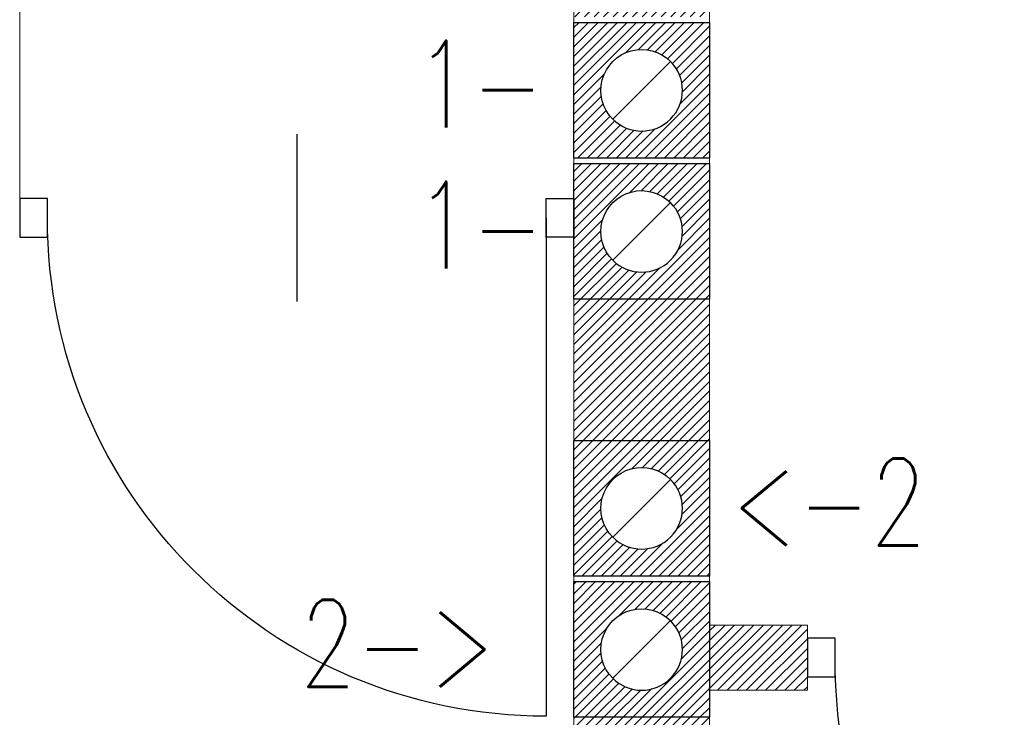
# Model space of a CAD drawing. Header units: inches. Extents: x 27484 to 71626, y -45113 to 39.
# Tile 243 of 256: x 34440 to 34622, y -23141 to -23012. Entities that reach past the tile are written whole.
import ezdxf
from ezdxf.enums import TextEntityAlignment as Align

# ---------------------------------------------------------------- set-up
doc = ezdxf.new("R2010")
doc.units = ezdxf.units.IN
doc.header["$LTSCALE"] = 50
doc.header["$MEASUREMENT"] = 0
for name, color, linetype, lineweight in [('A-SCIANY', 5, 'Continuous', 18), ('A-SLUSARKA', 4, 'Continuous', 13), ('A-ść. istn.', 8, 'Continuous', 0), ('R-MET-DRZ', 7, 'Continuous', 15)]:
    doc.layers.add(name, color=color, linetype=linetype, lineweight=lineweight)
for name, color, linetype in [('B-IWE', 2, 'Continuous'), ('B-IWE-KAN', 7, 'Continuous'), ('koncepcja', 6, 'Continuous'), ('R-MET-IWE', 2, 'Continuous'), ('rz_wentylacja', 10, 'Continuous'), ('S-DRZ-', 7, 'Continuous'), ('S-DRZ-O', 7, 'Continuous'), ('S-DRZ-SKRZYD', 5, 'Continuous'), ('S-DRZ-WEGAR', 7, 'Continuous')]:
    doc.layers.add(name, color=color, linetype=linetype)
doc.styles.get("Standard").update_dxf_attribs({"font": 'romans.shx'})
pattern_1 = [(45, (31560.1443, -34930.5661), (-0.88388348, 0.88388348), [])]

# ---------------------------------------------------------------- blocks, each defined once
blk = doc.blocks.new('IWE0W')
at = {"layer": 'B-IWE-KAN'}
blk.add_lwpolyline([(0.854, 0.854, -1), (0.146, 0.146), (0.854, 0.854, 1), (0.146, 0.146)], format="xyb", dxfattribs=at)
blk = doc.blocks.new('IWE0W011')
at = {"layer": 'B-IWE'}
blk.add_lwpolyline([(0, 0), (25, 0), (25, 25), (0, 25), (0, 0)], dxfattribs=at)
at = {"xscale": 15, "yscale": 15, "zscale": 15}
blk.add_blockref('IWE0W', (5, 5), dxfattribs=at)
at = {"layer": 'R-MET-IWE', "width": 0.75}
blk.add_attdef('NR', text='', height=9.5, dxfattribs=at).set_placement((12.5, 37), align=Align.MIDDLE)
blk = doc.blocks.new('A$C0BC40F88')
at = {"layer": 'S-DRZ-'}
blk.add_arc((5.1, 101.8), 101.8, 270, 0, dxfattribs=at)
at = {"layer": 'S-DRZ-O'}
blk.add_line((56, 117.22), (56, 86.38), dxfattribs=at)
at = {"layer": 'S-DRZ-SKRZYD'}
blk.add_line((5.1, 101.8), (5.1, 0), dxfattribs=at)
at = {"layer": 'S-DRZ-WEGAR'}
for points in [[(0, 98.23), (5.1, 98.23), (5.1, 105.37), (0, 105.37)], [(106.9, 105.37), (112, 105.37), (112, 98.23), (106.9, 98.23)]]:
    blk.add_lwpolyline(points, close=True, dxfattribs=at)
blk = doc.blocks.new('D90-L-DL')
at = {"layer": 'S-DRZ-'}
blk.add_arc((-45, 0), 90, 270, 0, dxfattribs=at)
at = {"layer": 'S-DRZ-O'}
blk.add_line((0, 15.12), (0, -15.12), dxfattribs=at)
at = {"layer": 'S-DRZ-SKRZYD'}
blk.add_line((-45, 0), (-45, -90), dxfattribs=at)
at = {"layer": 'S-DRZ-WEGAR'}
for points in [[(-50, -3.5), (-45, -3.5), (-45, 3.5), (-50, 3.5)], [(45, 3.5), (50, 3.5), (50, -3.5), (45, -3.5)]]:
    blk.add_lwpolyline(points, close=True, dxfattribs=at)
blk = doc.blocks.new('A$C07123322')
at = {"layer": 'A-SLUSARKA', "xscale": 1.020000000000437, "yscale": 1.020000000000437, "zscale": 1.020000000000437, "rotation": 270}
blk.add_blockref('D90-L-DL', (40.58, -45.9), dxfattribs=at)

msp = doc.modelspace()

# ---------------------------------------------------------------- hatches: boundary and pattern name
at = {"layer": 'A-ść. istn.', "ltscale": 0.1}
h = msp.add_hatch(dxfattribs=at)
h.set_pattern_fill('ANSI31', color=256, scale=10)
h.set_pattern_definition(pattern_1)
h.paths.add_polyline_path([(34554.98246, -22934.96968), (34542.48246, -22934.96968), (34542.48246, -22986.96968), (34554.98246, -22986.96968)])
h.paths.add_polyline_path([(34567.48246, -22934.96968), (34554.98246, -22934.96968), (34554.98246, -22986.96968), (34567.48246, -22986.96968)])
h.paths.add_polyline_path([(34554.98246, -23063.96968), (34542.48246, -23063.96968), (34542.48246, -23089.96968), (34554.98246, -23089.96968)])
h.paths.add_polyline_path([(34567.48246, -23063.96968), (34554.98246, -23063.96968), (34554.98246, -23089.96968), (34567.48246, -23089.96968)])
h.paths.add_polyline_path([(34554.98246, -23089.96968), (34542.48246, -23089.96968), (34542.48246, -23114.96968), (34554.98246, -23114.96968), (34554.98246, -23109.96968, -0.198912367), (34549.67916, -23107.77298, -0.668178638), (34554.98246, -23094.96968)])
h.paths.add_polyline_path([(34567.48246, -23089.96968), (34554.98246, -23089.96968), (34554.98246, -23094.96968, -0.198912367), (34560.28576, -23097.16638, -0.668178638), (34554.98246, -23109.96968), (34554.98246, -23114.96968), (34567.48246, -23114.96968)])
h.paths.add_polyline_path([(34567.48246, -23115.96968), (34554.98246, -23115.96968), (34554.98246, -23120.96968, -0.198912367), (34560.28576, -23123.16638, -0.668178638), (34554.98246, -23135.96968), (34554.98246, -23140.96968), (34567.48246, -23140.96968)])
h.paths.add_polyline_path([(34554.98246, -23115.96968), (34542.48246, -23115.96968), (34542.48246, -23140.96968), (34554.98246, -23140.96968), (34554.98246, -23135.96968, -0.198912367), (34549.67916, -23133.77298, -0.668178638), (34554.98246, -23120.96968)])
h.paths.add_polyline_path([(34554.98246, -23058.96968, -0.198912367), (34549.67916, -23056.77298, -0.668178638), (34554.98246, -23043.96968), (34554.98246, -23038.96968), (34542.48246, -23038.96968), (34542.48246, -23063.96968), (34554.98246, -23063.96968)])
h.paths.add_polyline_path([(34567.48246, -23038.96968), (34554.98246, -23038.96968), (34554.98246, -23043.96968, -0.198912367), (34560.28576, -23046.16638, -0.668178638), (34554.98246, -23058.96968), (34554.98246, -23063.96968), (34567.48246, -23063.96968)])
h.paths.add_polyline_path([(34567.48246, -23012.96968), (34554.98246, -23012.96968), (34554.98246, -23017.96968, -0.198912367), (34560.28576, -23020.16638, -0.668178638), (34554.98246, -23032.96968), (34554.98246, -23037.96968), (34567.48246, -23037.96968)])
h.paths.add_polyline_path([(34554.98246, -23017.96968), (34554.98246, -23012.96968), (34542.48246, -23012.96968), (34542.48246, -23037.96968), (34554.98246, -23037.96968), (34554.98246, -23032.96968, -0.198912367), (34549.67916, -23030.77298, -0.668178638)])
h.paths.add_polyline_path([(34554.98246, -23006.96968, -0.198912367), (34549.67916, -23004.77298, -0.668178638), (34554.98246, -22991.96968), (34554.98246, -22986.96968), (34542.48246, -22986.96968), (34542.48246, -23011.96968), (34554.98246, -23011.96968)])
h.paths.add_polyline_path([(34567.48246, -22986.96968), (34554.98246, -22986.96968), (34554.98246, -22991.96968, -0.198912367), (34560.28576, -22994.16638, -0.668178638), (34554.98246, -23006.96968), (34554.98246, -23011.96968), (34567.48246, -23011.96968)])
h.paths.add_polyline_path([(34554.98246, -22909.96968), (34542.48246, -22909.96968), (34542.48246, -22934.96968), (34554.98246, -22934.96968), (34554.98246, -22929.96968, -0.198912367), (34549.67916, -22927.77298, -0.668178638), (34554.98246, -22914.96968)])
h.paths.add_polyline_path([(34567.48246, -22909.96968), (34554.98246, -22909.96968), (34554.98246, -22914.96968, -0.198912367), (34560.28576, -22917.16638, -0.668178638), (34554.98246, -22929.96968), (34554.98246, -22934.96968), (34567.48246, -22934.96968)])
h = msp.add_hatch(dxfattribs=at)
h.set_pattern_fill('ANSI31', color=256, scale=10)
h.set_pattern_definition(pattern_1)
h.paths.add_polyline_path([(34585.48246, -23123.96968), (34567.48246, -23123.96968), (34567.48246, -23135.96968), (34585.48246, -23135.96968)])
h = msp.add_hatch(dxfattribs=at)
h.set_pattern_fill('ANSI31', color=256, scale=10)
h.set_pattern_definition(pattern_1)
h.paths.add_polyline_path([(34542.48246, -23208.96968), (34512.48246, -23208.96968), (34512.48246, -23220.96968), (34542.48246, -23220.96968), (34542.48246, -23302.96968), (34554.98246, -23302.96968), (34554.98246, -23217.96968), (34542.48246, -23217.96968)])
h.paths.add_polyline_path([(34567.48246, -23217.96968), (34554.98246, -23217.96968), (34554.98246, -23302.96968), (34558.55246, -23302.96968), (34567.48246, -23302.96968)])
h.paths.add_polyline_path([(34554.98246, -23140.96968), (34542.48246, -23140.96968), (34542.48246, -23192.96968), (34554.98246, -23192.96968)])
h.paths.add_polyline_path([(34567.48246, -23140.96968), (34554.98246, -23140.96968), (34554.98246, -23192.96968), (34567.48246, -23192.96968)])
h.paths.add_polyline_path([(34567.48246, -23192.96968), (34554.98246, -23192.96968), (34554.98246, -23197.96968, -0.198912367), (34560.28576, -23200.16638, -0.668178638), (34554.98246, -23212.96968), (34554.98246, -23215.21677), (34554.98246, -23217.96968), (34567.48246, -23217.96968)])
h.paths.add_polyline_path([(34554.98246, -23195.72259), (34554.98246, -23192.96968), (34542.48246, -23192.96968), (34542.48246, -23217.96968), (34554.98246, -23217.96968), (34554.98246, -23212.96968, -0.198912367), (34549.67916, -23210.77298, -0.668178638), (34554.98246, -23197.96968)])

# ---------------------------------------------------------------- linework, layer by layer
at = {"layer": 'A-SCIANY', "color": 2, "ltscale": 3}
msp.add_line((34440.48246, -23048.96968), (34440.48246, -22908.96968), dxfattribs=at)
at = {"layer": 'A-SCIANY', "ltscale": 3}
for p, q in [((34542.48246, -22908.96968), (34542.48246, -23208.96968)), ((34567.48246, -22908.96968), (34567.48246, -23123.96968)), ((34567.48246, -23135.96968), (34567.48246, -23302.96968))]:
    msp.add_line(p, q, dxfattribs=at)
at = {"layer": 'A-SCIANY'}
for p, q in [((34585.48246, -23123.96968), (34567.48246, -23123.96968)), ((34585.48246, -23135.96968), (34585.48246, -23123.96968)), ((34585.48246, -23135.96968), (34567.48246, -23135.96968))]:
    msp.add_line(p, q, dxfattribs=at)

# ---------------------------------------------------------------- block references
at = {"layer": 'koncepcja', "lineweight": -3, "xscale": -1, "rotation": 270}
msp.add_blockref('A$C07123322', (34537.38246, -23089.54628), dxfattribs=at)
at = {"layer": 'R-MET-DRZ', "xscale": -1}
msp.add_blockref('A$C0BC40F88', (34697.48246, -23231.76967), dxfattribs=at)
at = {"layer": 'rz_wentylacja'}
ref = msp.add_blockref('IWE0W011', (34567.48246, -23012.96968), dxfattribs=dict(at, xscale=-1, rotation=90))
ref.add_attrib('NR', '1-', (34513.32189, -23032.32538), dxfattribs={"layer": 'R-MET-IWE', "height": 16, "width": 0.75})
ref = msp.add_blockref('IWE0W011', (34567.48246, -23038.96968), dxfattribs=dict(at, xscale=-1, rotation=90))
ref.add_attrib('NR', '1-', (34513.32189, -23058.32538), dxfattribs={"layer": 'R-MET-IWE', "height": 16, "width": 0.75})
ref = msp.add_blockref('IWE0W011', (34567.48246, -23089.96968), dxfattribs=dict(at, xscale=-1, rotation=90))
ref.add_attrib('NR', '<-2', (34571.38769, -23109.32538), dxfattribs={"layer": 'R-MET-IWE', "height": 16, "width": 0.75})
ref = msp.add_blockref('IWE0W011', (34567.48246, -23115.96968), dxfattribs=dict(at, xscale=-1, rotation=90))
ref.add_attrib('NR', '2->', (34492.09295, -23135.32538), dxfattribs={"layer": 'R-MET-IWE', "height": 16, "width": 0.75})

doc.saveas('drawing.dxf')
